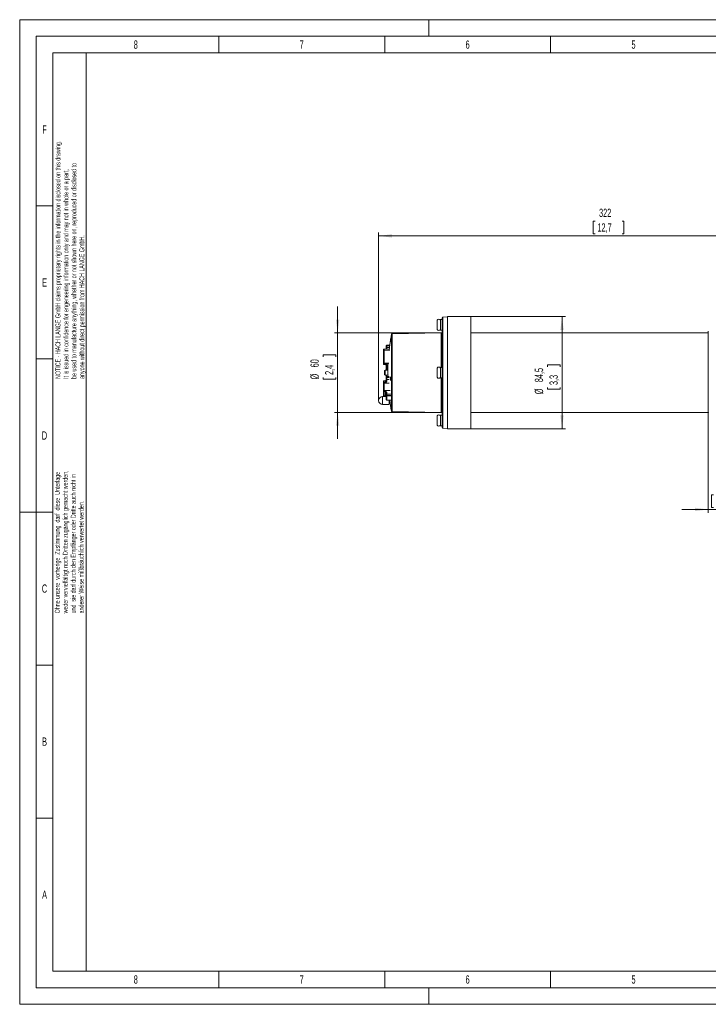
# Model space of a CAD drawing. Header units: millimetres. Extents: x 0 to 420, y 0 to 297.
# Tile 1 of 6: x 0 to 208, y 0 to 297. Entities that reach past the tile are written whole.
import ezdxf

# ---------------------------------------------------------------- set-up
doc = ezdxf.new("R2010")
doc.units = ezdxf.units.MM
doc.header["$PDSIZE"] = -1
doc.styles.add('SLDTEXTSTYLE0', font='TXT', dxfattribs={"width": 0.638186})
doc.styles.add('SLDTEXTSTYLE1', font='TXT', dxfattribs={"width": 0.605})
doc.dimstyles.new('SLDDIMSTYLE0', dxfattribs={"dimtxt": 2.5, "dimasz": 4, "dimexe": 0, "dimexo": 0.0625, "dimtad": 1, "dimdec": 1, "dimlfac": 2.5, "dimrnd": 1e-09, "dimzin": 12, "dimdsep": 46, "dimtxsty": 'SLDTEXTSTYLE1', "dimsah": 1, "dimcen": 0.09, "dimadec": 0, "dimazin": 3, "dimtfac": 1, "dimtdec": 1, "dimtmove": 0, "dimatfit": 0, "dimfxl": 1, "dimfrac": 2, "dimtolj": 1, "dimtzin": 12, "dimarcsym": 0})
doc.dimstyles.new('SLDDIMSTYLE2', dxfattribs={"dimtxt": 2.5, "dimasz": 4, "dimexe": 0, "dimexo": 0.0625, "dimtad": 1, "dimdec": 1, "dimlfac": 2.5, "dimrnd": 1e-09, "dimzin": 12, "dimdsep": 46, "dimtxsty": 'SLDTEXTSTYLE1', "dimsah": 1, "dimcen": 0.09, "dimadec": 0, "dimazin": 3, "dimtfac": 1, "dimtdec": 1, "dimtmove": 0, "dimatfit": 0, "dimfxl": 1, "dimfrac": 2, "dimtolj": 1, "dimtzin": 12, "dimarcsym": 0})
doc.dimstyles.new('SLDDIMSTYLE3', dxfattribs={"dimtxt": 2.5, "dimasz": 4, "dimexe": 0, "dimexo": 0.0625, "dimtad": 1, "dimdec": 1, "dimlfac": 2.5, "dimrnd": 1e-09, "dimzin": 12, "dimdsep": 46, "dimtxsty": 'SLDTEXTSTYLE1', "dimsah": 1, "dimcen": 0.09, "dimadec": 0, "dimazin": 3, "dimtfac": 1, "dimtdec": 1, "dimtofl": 0, "dimtmove": 0, "dimatfit": 3, "dimfxl": 1, "dimfrac": 2, "dimtolj": 1, "dimtzin": 12, "dimarcsym": 0})
doc.dimstyles.new('SLDDIMSTYLE4', dxfattribs={"dimtxt": 2.5, "dimasz": 4, "dimexe": 0, "dimexo": 0.0625, "dimtad": 1, "dimdec": 0, "dimlfac": 2.5, "dimrnd": 1e-09, "dimzin": 12, "dimdsep": 46, "dimtxsty": 'SLDTEXTSTYLE1', "dimsah": 1, "dimcen": 0.09, "dimadec": 0, "dimazin": 3, "dimtfac": 1, "dimtdec": 1, "dimtofl": 0, "dimtmove": 0, "dimatfit": 3, "dimfxl": 1, "dimfrac": 2, "dimtolj": 1, "dimtzin": 12, "dimarcsym": 0})

# ---------------------------------------------------------------- blocks, each defined once
blk = doc.blocks.new('SW_NOTE_7')
at = {"color": 0, "linetype": 'Continuous', "lineweight": 0, "char_height": 1.5, "attachment_point": 1, "rotation": 90, "style": 'SLDTEXTSTYLE0'}
for s, insert in [('weder vervielfältigt noch Dritten zugänglich gemacht werden,', (0.47, 0)), ('Ohne unsere  vorherige  Zustimmung  darf  diese  Unterlage', (-1.93, 0)), ('und  sie darf durch den Empfänger oder Dritte auch nicht in', (2.87, 0)), ('anderer Weise mißbräuchlich verwertet werden.', (5.27, 0))]:
    blk.add_mtext(s, dxfattribs=dict(at, insert=insert))
blk = doc.blocks.new('SW_NOTE_8')
at = {"color": 0, "linetype": 'Continuous', "lineweight": 0, "char_height": 1.5, "attachment_point": 1, "rotation": 90, "style": 'SLDTEXTSTYLE0'}
for s, insert in [('NOTICE - HACH LANGE GmbH claims proprietary rights in the information disclosed on this drawing.', (-1.93, 0)), ('be used to manufacture anything, whether or not shown here on, reproduced or disclosed to', (2.87, 0)), ('It is issued in confidence for engeneering information only and may not in whole or a part,', (0.47, 0)), ('anyone without direct permission from HACH LANGE GmbH.', (5.27, 0))]:
    blk.add_mtext(s, dxfattribs=dict(at, insert=insert))
blk = doc.blocks.new('_D')
at = {"color": 7, "linetype": 'Continuous', "lineweight": 0}
for p, q in [((207.52, 178.53), (207.52, 148.27)), ((221.52, 178.44), (221.52, 148.27)), ((209.1, 153.68), (208.53, 153.68)), ((208.53, 153.68), (208.53, 149.84)), ((217.22, 153.68), (217.79, 153.68)), ((217.79, 153.68), (217.79, 149.84)), ((207.52, 149.27), (199.52, 149.27)), ((207.52, 149.27), (221.52, 149.27)), ((208.53, 149.84), (209.1, 149.84)), ((217.79, 149.84), (217.22, 149.84)), ((221.52, 149.27), (229.52, 149.27))]:
    blk.add_line(p, q, dxfattribs=at)
for points in [[(207.52, 149.27), (203.52, 149.78), (203.52, 148.76)], [(221.52, 149.27), (225.52, 148.76), (225.52, 149.78)]]:
    blk.add_solid(points, dxfattribs=at)
at = {"color": 7, "linetype": 'Continuous', "lineweight": 0, "char_height": 2.5, "attachment_point": 1, "style": 'SLDTEXTSTYLE1'}
for s, insert in [('35', (211.25, 157.47)), ('1,38', (209.82, 153.06))]:
    blk.add_mtext(s, dxfattribs=dict(at, insert=insert))
blk = doc.blocks.new('_D_2')
at = {"color": 7, "linetype": 'Continuous', "lineweight": 0}
for p, q in [((95.82, 202.52), (95.82, 210.52)), ((127.02, 202.52), (94.82, 202.52)), ((95.82, 202.52), (95.82, 178.53)), ((91.41, 195.33), (91.41, 195.9)), ((91.41, 195.9), (95.24, 195.9)), ((95.24, 195.9), (95.24, 195.33)), ((91.41, 189.12), (91.41, 188.55)), ((91.41, 188.55), (95.24, 188.55)), ((95.24, 188.55), (95.24, 189.12)), ((127.02, 178.53), (94.82, 178.53)), ((95.82, 178.53), (95.82, 170.53))]:
    blk.add_line(p, q, dxfattribs=at)
for points in [[(95.82, 202.52), (96.32, 206.52), (95.31, 206.52)], [(95.82, 178.53), (95.31, 174.53), (96.32, 174.53)]]:
    blk.add_solid(points, dxfattribs=at)
at = {"color": 7, "linetype": 'Continuous', "lineweight": 0, "char_height": 2.5, "attachment_point": 1, "rotation": 90, "style": 'SLDTEXTSTYLE1'}
for s, insert in [('60', (87.61, 192.14)), ('2,4', (92.02, 189.84)), ('%%c', (87.61, 188.49))]:
    blk.add_mtext(s, dxfattribs=dict(at, insert=insert))
blk = doc.blocks.new('_D_4')
at = {"color": 7, "linetype": 'Continuous', "lineweight": 0}
for p, q in [((173.41, 236.2), (172.84, 236.2)), ((172.84, 236.2), (172.84, 232.36)), ((181.52, 236.2), (182.1, 236.2)), ((182.1, 236.2), (182.1, 232.36)), ((108.16, 182.13), (108.16, 232.79)), ((108.16, 231.79), (236.9, 231.79)), ((172.84, 232.36), (173.41, 232.36)), ((182.1, 232.36), (181.52, 232.36)), ((236.9, 192.13), (236.9, 232.79))]:
    blk.add_line(p, q, dxfattribs=at)
for points in [[(108.16, 231.79), (112.16, 231.28), (112.16, 232.29)], [(236.9, 231.79), (232.9, 232.29), (232.9, 231.28)]]:
    blk.add_solid(points, dxfattribs=at)
at = {"color": 7, "linetype": 'Continuous', "lineweight": 0, "char_height": 2.5, "attachment_point": 1, "style": 'SLDTEXTSTYLE1'}
for s, insert in [('322', (174.6, 239.99)), ('12,7', (174.12, 235.58))]:
    blk.add_mtext(s, dxfattribs=dict(at, insert=insert))
blk = doc.blocks.new('_D_5')
at = {"color": 7, "linetype": 'Continuous', "lineweight": 0}
for p, q in [((135.92, 207.43), (164.44, 207.43)), ((163.44, 207.43), (163.44, 173.63)), ((159.03, 192.29), (159.03, 192.86)), ((159.03, 192.86), (162.87, 192.86)), ((162.87, 192.86), (162.87, 192.29)), ((159.03, 186.08), (159.03, 185.51)), ((159.03, 185.51), (162.87, 185.51)), ((162.87, 185.51), (162.87, 186.08)), ((135.92, 173.63), (164.44, 173.63))]:
    blk.add_line(p, q, dxfattribs=at)
for points in [[(163.44, 207.43), (162.94, 203.43), (163.95, 203.43)], [(163.44, 173.63), (163.95, 177.63), (162.94, 177.63)]]:
    blk.add_solid(points, dxfattribs=at)
at = {"color": 7, "linetype": 'Continuous', "lineweight": 0, "char_height": 2.5, "attachment_point": 1, "rotation": 90, "style": 'SLDTEXTSTYLE1'}
for s, insert in [('84,5', (155.24, 187.66)), ('3,3', (159.65, 186.8)), ('%%c', (155.24, 184.02))]:
    blk.add_mtext(s, dxfattribs=dict(at, insert=insert))

msp = doc.modelspace()

# ---------------------------------------------------------------- linework, layer by layer
at = {"color": 133, "linetype": 'Continuous', "lineweight": 0}
for p, q in [((0, 297), (0, 0)), ((420, 297), (0, 297)), ((123.3, 297), (123.3, 292)), ((415, 292), (5, 292)), ((5, 292), (5, 5)), ((60, 292), (60, 287)), ((110, 292), (110, 287)), ((160, 292), (160, 287)), ((10, 287), (10, 240.833)), ((60, 287), (10, 287)), ((20, 287), (20, 10)), ((110, 287), (60, 287)), ((160, 287), (110, 287)), ((210, 287), (160, 287)), ((10, 240.833), (5, 240.833)), ((10, 240.833), (10, 194.667)), ((10, 194.667), (5, 194.667)), ((10, 194.667), (10, 148.5)), ((5, 148.5), (0, 148.5)), ((10, 148.5), (5, 148.5)), ((10, 148.5), (10, 102.333)), ((10, 102.333), (5, 102.333)), ((10, 102.333), (10, 56.167)), ((10, 56.167), (5, 56.167)), ((10, 56.167), (10, 10)), ((10, 10), (232.12, 10)), ((60, 10), (60, 5)), ((110, 10), (110, 5)), ((160, 10), (160, 5)), ((5, 5), (415, 5)), ((123.3, 5), (123.3, 0)), ((0, 0), (420, 0))]:
    msp.add_line(p, q, dxfattribs=at)
at = {"color": 7, "linetype": 'Continuous', "lineweight": 15}
for p, q in [((125.839, 204.927), (125.839, 206.327)), ((127.319, 206.527), (126.839, 206.522)), ((126.839, 203.331), (126.839, 206.522)), ((127.319, 178.806), (127.319, 207.102)), ((128.919, 207.327), (127.516, 207.302)), ((135.919, 207.427), (128.919, 207.427)), ((128.919, 173.627), (128.919, 207.427)), ((135.919, 173.627), (135.919, 207.427)), ((127.024, 202.521), (112.231, 202.263)), ((125.839, 203.527), (125.839, 204.927)), ((126.839, 203.331), (127.319, 203.327)), ((207.519, 202.527), (135.919, 202.527)), ((111.665, 199.773), (111.701, 199.976)), ((111.689, 199.964), (111.665, 199.773)), ((111.685, 199.849), (111.716, 200.014)), ((111.701, 199.976), (111.685, 199.849)), ((111.725, 200.167), (111.689, 199.964)), ((111.716, 200.014), (111.731, 200.141)), ((111.78, 200.56), (111.725, 200.167)), ((111.731, 200.141), (111.85, 200.751)), ((111.819, 200.661), (111.756, 200.332)), ((111.756, 200.332), (111.786, 200.558)), ((111.81, 200.725), (111.78, 200.56)), ((111.786, 200.558), (111.819, 200.661)), ((111.871, 200.916), (111.81, 200.725)), ((111.85, 200.751), (111.871, 200.916)), ((109.639, 196.864), (109.639, 197.497)), ((109.639, 196.691), (109.639, 196.864)), ((109.639, 195.04), (109.639, 196.691)), ((109.719, 195.805), (109.719, 197.153)), ((111.366, 197.671), (109.798, 197.657)), ((111.516, 197.327), (109.878, 197.313)), ((110.439, 198.526), (110.439, 198.612)), ((110.439, 198.013), (110.439, 198.526)), ((110.439, 197.663), (110.439, 198.013)), ((110.598, 198.794), (110.598, 198.609)), ((110.598, 198.609), (110.598, 198.086)), ((111.478, 198.09), (110.598, 198.086)), ((110.598, 198.086), (110.598, 197.657)), ((109.639, 194.775), (109.639, 195.04)), ((109.639, 193.246), (109.639, 194.775)), ((109.639, 193.134), (109.639, 193.246)), ((109.639, 193.114), (109.639, 193.134)), ((109.719, 193.517), (109.719, 195.805)), ((109.798, 193.092), (109.798, 192.997)), ((109.878, 193.357), (111.201, 193.346)), ((109.798, 192.954), (110.281, 192.95)), ((110.135, 191.327), (109.935, 191.211)), ((109.935, 190.527), (109.935, 191.211)), ((109.935, 189.842), (109.935, 190.527)), ((110.931, 191.327), (110.135, 191.327)), ((110.135, 191.327), (110.135, 190.527)), ((110.135, 190.527), (110.135, 189.727)), ((110.439, 192.129), (110.439, 192.791)), ((110.439, 191.529), (110.439, 192.129)), ((110.439, 191.415), (110.439, 191.529)), ((110.598, 192.706), (110.598, 192.137)), ((111.001, 192.137), (110.598, 192.137)), ((110.598, 192.137), (110.598, 191.526)), ((110.931, 191.327), (110.931, 189.961)), ((125.839, 190.527), (125.839, 191.927)), ((125.839, 189.127), (125.839, 190.527)), ((127.319, 192.127), (126.839, 192.122)), ((126.839, 188.931), (126.839, 192.122)), ((109.639, 187.477), (109.639, 187.939)), ((109.639, 187.247), (109.639, 187.477)), ((109.639, 185.159), (109.639, 187.247)), ((110.281, 188.103), (109.798, 188.099)), ((110.281, 187.557), (109.798, 187.554)), ((109.798, 187.554), (109.798, 187.36)), ((109.798, 187.36), (109.798, 185.117)), ((109.935, 189.842), (110.135, 189.727)), ((110.135, 189.727), (110.466, 189.727)), ((110.439, 189.232), (110.439, 189.638)), ((110.439, 189.118), (110.439, 189.232)), ((110.439, 188.592), (110.439, 189.118)), ((110.439, 187.944), (110.439, 188.592)), ((111.151, 189.808), (110.598, 189.803)), ((110.598, 189.803), (110.598, 189.333)), ((110.598, 189.333), (110.598, 189.041)), ((110.598, 189.041), (110.598, 188.506)), ((111.315, 188.502), (110.598, 188.506)), ((110.598, 188.506), (110.598, 187.95)), ((110.931, 189.961), (110.931, 189.8)), ((111.7, 189.292), (111.675, 189.101)), ((111.675, 189.101), (111.863, 188.111)), ((111.83, 188.587), (111.7, 189.292)), ((111.869, 188.797), (111.832, 188.987)), ((111.863, 188.111), (111.882, 188.264)), ((126.839, 188.931), (127.319, 188.927)), ((109.639, 184.873), (109.639, 185.159)), ((109.639, 183.665), (109.639, 184.873)), ((109.798, 185.117), (109.798, 184.876)), ((109.798, 184.812), (109.798, 183.517)), ((110.281, 183.513), (110.281, 184.812)), ((110.439, 183.946), (110.439, 184.407)), ((110.598, 184.482), (110.598, 184.088)), ((110.439, 183.327), (109.359, 183.327)), ((109.639, 183.63), (109.639, 183.665)), ((109.639, 183.556), (109.639, 183.63)), ((109.798, 183.505), (109.798, 183.475)), ((110.281, 183.501), (109.798, 183.505)), ((109.798, 183.396), (110.439, 183.39)), ((110.439, 183.635), (110.439, 183.946)), ((110.439, 183.553), (110.439, 183.635)), ((110.439, 182.441), (110.439, 183.553)), ((111.752, 184.097), (110.598, 184.088)), ((110.598, 184.088), (110.598, 183.772)), ((110.598, 183.772), (110.598, 183.541)), ((110.598, 183.541), (110.598, 182.259)), ((111.359, 182.254), (111.359, 181.278)), ((111.359, 181.278), (111.359, 180.927)), ((109.359, 180.927), (111.359, 180.927)), ((111.757, 180.57), (111.752, 180.57)), ((111.806, 180.184), (111.82, 180.184)), ((112.231, 178.79), (127.024, 178.532)), ((127.319, 173.951), (127.319, 178.806)), ((135.919, 178.527), (207.519, 178.527)), ((125.839, 176.127), (125.839, 177.527)), ((125.839, 174.727), (125.839, 176.127)), ((127.319, 177.727), (126.839, 177.722)), ((126.839, 174.531), (126.839, 177.722)), ((126.839, 174.531), (127.319, 174.527)), ((127.516, 173.751), (128.919, 173.727)), ((128.919, 173.627), (135.919, 173.627))]:
    msp.add_line(p, q, dxfattribs=at)
at = {"color": 8, "linetype": 'Continuous', "lineweight": 15}
for p, q in [((127.516, 207.302), (127.516, 178.664)), ((112.038, 182.343), (112.038, 202.1)), ((112.231, 202.263), (112.231, 178.79)), ((127.024, 192.124), (127.024, 202.521)), ((109.798, 197.657), (109.798, 197.29)), ((109.878, 197.313), (109.878, 193.357)), ((111.483, 198.613), (110.598, 198.609)), ((109.798, 193.379), (109.798, 193.092)), ((110.99, 193.082), (109.798, 193.092)), ((109.798, 192.976), (109.798, 192.954)), ((110.281, 192.95), (110.281, 192.971)), ((110.935, 191.526), (110.598, 191.526)), ((110.598, 191.526), (110.598, 191.327)), ((109.798, 188.099), (109.798, 187.603)), ((111.371, 187.37), (109.798, 187.36)), ((110.281, 187.606), (110.281, 188.103)), ((111.331, 189.038), (110.598, 189.041)), ((127.024, 182.045), (127.024, 188.929)), ((111.596, 185.113), (109.798, 185.117)), ((109.359, 183.327), (109.359, 181.278)), ((109.359, 181.278), (109.359, 180.927)), ((110.439, 183.47), (109.798, 183.475)), ((109.798, 183.475), (109.798, 183.396)), ((111.852, 183.781), (110.598, 183.772)), ((112.038, 178.953), (112.038, 182.343)), ((127.024, 178.532), (127.024, 182.045)), ((127.516, 178.664), (127.516, 173.751))]:
    msp.add_line(p, q, dxfattribs=at)
at = {"color": 7, "linetype": 'Continuous', "lineweight": 15, "flags": 128}
for points in [[(112.038, 202.1), (111.803, 200.765), (111.778, 200.611)], [(110.598, 198.609), (110.567, 198.607), (110.537, 198.603), (110.51, 198.595), (110.486, 198.585), (110.466, 198.572), (110.451, 198.558), (110.442, 198.542), (110.439, 198.526)], [(110.598, 198.794), (111.288, 198.801), (111.578, 198.803)], [(111.003, 193.347), (110.972, 192.681), (110.931, 191.327)], [(109.798, 192.997), (110.039, 192.995), (110.281, 192.993)], [(110.281, 192.971), (110.039, 192.974), (109.798, 192.976)], [(110.439, 192.791), (110.442, 192.774), (110.451, 192.758), (110.466, 192.744), (110.486, 192.731), (110.51, 192.72), (110.537, 192.712), (110.567, 192.708), (110.598, 192.706)], [(109.639, 187.477), (109.642, 187.492), (109.651, 187.506), (109.666, 187.52), (109.686, 187.531), (109.71, 187.541), (109.737, 187.548), (109.767, 187.553), (109.798, 187.554)], [(109.798, 187.603), (110.039, 187.605), (110.281, 187.606)], [(110.598, 189.041), (110.567, 189.042), (110.537, 189.047), (110.51, 189.054), (110.486, 189.064), (110.466, 189.075), (110.451, 189.089), (110.442, 189.103), (110.439, 189.118)], [(110.598, 189.333), (111.288, 189.337), (111.329, 189.338)], [(109.798, 184.812), (109.767, 184.814), (109.737, 184.817), (109.71, 184.823), (109.686, 184.83), (109.666, 184.84), (109.651, 184.85), (109.642, 184.862), (109.639, 184.873)], [(109.798, 184.876), (110.039, 184.876), (110.281, 184.875)], [(110.281, 184.812), (110.039, 184.812), (109.798, 184.812)], [(110.439, 184.407), (110.442, 184.421), (110.451, 184.435), (110.466, 184.448), (110.486, 184.46), (110.51, 184.469), (110.537, 184.476), (110.567, 184.48), (110.598, 184.482)], [(109.798, 183.517), (110.039, 183.515), (110.281, 183.513)], [(111.904, 183.539), (111.163, 183.54), (110.598, 183.541)], [(110.598, 182.259), (111.288, 182.252), (111.904, 182.247)]]:
    msp.add_lwpolyline(points, dxfattribs=at)
at = {"color": 8, "linetype": 'Continuous', "lineweight": 15, "flags": 128}
msp.add_lwpolyline([(109.639, 194.775), (109.642, 194.767), (109.651, 194.759), (109.666, 194.752), (109.686, 194.746), (109.71, 194.741), (109.719, 194.739)], dxfattribs=at)
at = {"color": 7, "linetype": 'Continuous', "lineweight": 15}
for centre, radius, start, end in [((126.339, 206.06), 0.567, 28.07249, 151.92751), ((127.519, 207.102), 0.2, 91, 180), ((112.235, 202.063), 0.2, 91, 169.42441), ((126.339, 203.793), 0.567, 208.07249, 331.92751), ((127.019, 202.821), 0.3, 271, 0), ((176.917, 189.987), 66, 170.8798, 173.61615), ((109.799, 197.497), 0.16, 90.5, 180), ((109.879, 197.153), 0.16, 90.5, 180), ((109.797, 193.249), 0.157, 181.00239, 270.48533), ((109.788, 193.146), 0.15, 184.66468, 273.58991), ((109.799, 193.135), 0.159, 180.25693, 269.75491), ((109.799, 193.114), 0.16, 180, 269.5), ((109.879, 193.517), 0.16, 180, 269.5), ((111.394, 192.986), 1.596, 179.61732, 180.38268), ((111.886, 192.982), 1.605, 179.61845, 180.38155), ((110.279, 192.79), 0.16, 43.41731, 89.5), ((110.558, 193.468), 1.943, 266.48179, 271.16224), ((126.339, 191.66), 0.567, 28.07249, 151.92751), ((109.799, 187.939), 0.16, 90.5, 180), ((109.784, 187.458), 0.146, 84.56785, 172.66975), ((109.779, 187.219), 0.142, 82.32735, 168.67218), ((118.786, 187.579), 8.988, 179.84403, 180.15597), ((110.279, 188.263), 0.16, 270.5, 348.56585), ((119.298, 187.582), 9.017, 179.84428, 180.15572), ((110.558, 186.833), 1.118, 87.98215, 96.12232), ((126.339, 189.393), 0.567, 208.07249, 331.92751), ((109.761, 185.301), 0.188, 229.45651, 281.27902), ((109.758, 182.409), 2.468, 89.08476, 92.76869), ((124.997, 184.844), 15.199, 179.88042, 180.11958), ((125.516, 184.843), 15.236, 179.88056, 180.11944), ((109.359, 182.127), 1.2, 90, 270), ((109.793, 183.671), 0.154, 182.30352, 271.67484), ((109.799, 183.665), 0.16, 180.00695, 269.50182), ((109.797, 183.632), 0.157, 181.00217, 270.48554), ((109.799, 183.556), 0.16, 180, 269.5), ((110.212, 183.511), 0.414, 179.16943, 180.83057), ((110.692, 183.507), 0.411, 179.16515, 180.83485), ((110.588, 183.623), 0.15, 86.34645, 175.25043), ((176.917, 191.066), 66, 187.6848, 190.57559), ((112.235, 178.99), 0.2, 190.57559, 269), ((127.019, 178.232), 0.3, 0, 89), ((126.339, 177.26), 0.567, 28.07249, 151.92751), ((126.339, 174.993), 0.567, 208.07249, 331.92751), ((127.519, 173.951), 0.2, 180, 269)]:
    msp.add_arc(centre, radius, start, end, dxfattribs=at)
at = {"color": 8, "linetype": 'Continuous', "lineweight": 15}
for centre, radius, start, end in [((109.755, 196.851), 0.116, 107.74646, 173.78955), ((109.778, 196.686), 0.139, 115.0847, 178.01419), ((109.743, 196.673), 0.106, 103.14785, 170.0615), ((109.712, 195.171), 0.15, 241.12735, 272.95088), ((109.734, 195.065), 0.0977, 195.08227, 261.58263)]:
    msp.add_arc(centre, radius, start, end, dxfattribs=at)
at = {"color": 7, "linetype": 'Continuous', "lineweight": 15}
for points, knots in [([(207.52, 203.091), (207.519, 203.087), (207.519, 203.079), (207.519, 202.9), (207.519, 202.667), (207.519, 202.42), (207.519, 202.161), (207.519, 201.666), (207.519, 200.781), (207.519, 199.317), (207.519, 197.572), (207.519, 195.607), (207.519, 193.479), (207.519, 191.26), (207.519, 189.017), (207.519, 186.821), (207.519, 184.743), (207.519, 182.847), (207.519, 181.209), (207.519, 180.178), (207.519, 179.577), (207.519, 179.224), (207.519, 178.841), (207.519, 178.444), (207.519, 178.09), (207.519, 178.01), (207.519, 177.966)], [0, 0, 0, 0, 0.030814, 0.063335, 0.0892919, 0.1089501, 0.1271355, 0.1456625, 0.2025699, 0.259637, 0.3167213, 0.3737942, 0.4308723, 0.4879528, 0.5450233, 0.6021092, 0.659175, 0.7162633, 0.7733281, 0.8288654, 0.8457871, 0.8629969, 0.8865181, 0.9171967, 0.9550319, 1, 1, 1, 1]), ([(207.519, 203.087), (207.519, 203.05), (207.519, 202.981), (207.519, 202.791), (207.519, 202.651), (207.519, 202.635)], [0, 0, 0, 0, 0.5170205, 0.9474716, 1, 1, 1, 1]), ([(110.598, 198.794), (110.581, 198.792), (110.548, 198.789), (110.504, 198.762), (110.468, 198.723), (110.445, 198.672), (110.439, 198.633), (110.439, 198.612), (110.439, 198.612)], [0, 0, 0, 0, 0.185703, 0.3711675, 0.5628919, 0.7718234, 0.9937735, 1, 1, 1, 1]), ([(110.598, 198.086), (110.58, 198.085), (110.544, 198.084), (110.496, 198.071), (110.46, 198.052), (110.443, 198.032), (110.439, 198.019), (110.439, 198.014), (110.439, 198.013)], [0, 0, 0, 0, 0.2152362, 0.4304381, 0.6459088, 0.8619062, 0.9822843, 1, 1, 1, 1]), ([(110.281, 192.993), (110.297, 192.992), (110.336, 192.989), (110.408, 192.968), (110.498, 192.916), (110.574, 192.828), (110.598, 192.744), (110.598, 192.707), (110.598, 192.706)], [0, 0, 0, 0, 0.08971232, 0.20881413, 0.43485017, 0.76387156, 0.99036861, 1, 1, 1, 1]), ([(110.433, 192.821), (110.431, 192.832), (110.425, 192.874), (110.389, 192.915), (110.348, 192.951), (110.314, 192.966), (110.294, 192.971), (110.285, 192.971), (110.281, 192.971)], [0, 0, 0, 0, 0.1393192, 0.5515673, 0.818327, 0.932892, 0.9705729, 1, 1, 1, 1]), ([(110.439, 192.129), (110.439, 192.129), (110.439, 192.13), (110.443, 192.131), (110.46, 192.133), (110.496, 192.135), (110.544, 192.137), (110.58, 192.137), (110.598, 192.137)], [0, 0, 0, 0, 0.0177134, 0.1380936, 0.3540914, 0.5695613, 0.7847638, 1, 1, 1, 1]), ([(110.466, 191.327), (110.459, 191.338), (110.443, 191.365), (110.439, 191.396), (110.439, 191.414), (110.439, 191.415)], [0, 0, 0, 0, 0.4115127, 0.9839392, 1, 1, 1, 1]), ([(110.598, 187.95), (110.592, 187.904), (110.578, 187.799), (110.498, 187.683), (110.417, 187.606), (110.354, 187.571), (110.31, 187.558), (110.287, 187.557), (110.281, 187.557)], [0, 0, 0, 0, 0.2486814, 0.5678119, 0.7549614, 0.8770291, 0.9638272, 1, 1, 1, 1]), ([(110.281, 187.606), (110.284, 187.606), (110.291, 187.607), (110.303, 187.612), (110.323, 187.625), (110.351, 187.659), (110.39, 187.73), (110.428, 187.825), (110.436, 187.909), (110.439, 187.944)], [0, 0, 0, 0, 0.0223797, 0.0478386, 0.0844063, 0.1945037, 0.3907444, 0.7419759, 1, 1, 1, 1]), ([(110.439, 189.638), (110.439, 189.639), (110.439, 189.657), (110.445, 189.691), (110.468, 189.737), (110.504, 189.773), (110.548, 189.798), (110.581, 189.801), (110.598, 189.803)], [0, 0, 0, 0, 0.0062274, 0.228178, 0.4371079, 0.6288323, 0.8142968, 1, 1, 1, 1]), ([(110.439, 189.232), (110.439, 189.232), (110.439, 189.242), (110.445, 189.263), (110.468, 189.292), (110.504, 189.314), (110.548, 189.33), (110.581, 189.332), (110.598, 189.333)], [0, 0, 0, 0, 0.0062266, 0.2281761, 0.4371067, 0.6288319, 0.8142968, 1, 1, 1, 1]), ([(110.598, 188.506), (110.58, 188.507), (110.544, 188.509), (110.496, 188.524), (110.46, 188.546), (110.443, 188.57), (110.439, 188.585), (110.439, 188.592), (110.439, 188.592)], [0, 0, 0, 0, 0.21523656, 0.43043912, 0.64590774, 0.86190678, 0.98228742, 1, 1, 1, 1]), ([(111.832, 188.987), (111.831, 188.955), (111.828, 188.891), (111.826, 188.758), (111.828, 188.655), (111.83, 188.587)], [0, 0, 0, 0, 0.2525299, 0.5052209, 1, 1, 1, 1]), ([(111.882, 188.264), (111.878, 188.307), (111.87, 188.393), (111.863, 188.579), (111.867, 188.71), (111.869, 188.797)], [0, 0, 0, 0, 0.2495307, 0.5002152, 1, 1, 1, 1]), ([(110.281, 184.875), (110.297, 184.874), (110.336, 184.869), (110.408, 184.829), (110.498, 184.741), (110.574, 184.618), (110.598, 184.522), (110.598, 184.483), (110.598, 184.482)], [0, 0, 0, 0, 0.0897123, 0.2088142, 0.4348502, 0.7638716, 0.9903687, 1, 1, 1, 1]), ([(110.439, 184.407), (110.436, 184.443), (110.429, 184.535), (110.389, 184.657), (110.348, 184.752), (110.314, 184.797), (110.294, 184.81), (110.285, 184.811), (110.281, 184.812)], [0, 0, 0, 0, 0.2441653, 0.6061948, 0.8404586, 0.9410672, 0.9741576, 1, 1, 1, 1]), ([(110.439, 183.538), (110.436, 183.541), (110.428, 183.55), (110.39, 183.538), (110.351, 183.524), (110.323, 183.517), (110.303, 183.514), (110.291, 183.513), (110.284, 183.513), (110.281, 183.513)], [0, 0, 0, 0, 0.258024, 0.6092557, 0.8054966, 0.9155933, 0.9521613, 0.9776204, 1, 1, 1, 1]), ([(110.281, 183.501), (110.285, 183.5), (110.305, 183.5), (110.34, 183.5), (110.383, 183.498), (110.425, 183.495), (110.443, 183.491), (110.453, 183.488)], [0, 0, 0, 0, 0.0532994, 0.2326034, 0.4183911, 0.6607092, 1, 1, 1, 1]), ([(110.439, 183.946), (110.439, 183.947), (110.439, 183.957), (110.443, 183.983), (110.46, 184.022), (110.496, 184.058), (110.544, 184.083), (110.58, 184.086), (110.598, 184.088)], [0, 0, 0, 0, 0.0177157, 0.1380938, 0.3540912, 0.5695619, 0.7847638, 1, 1, 1, 1]), ([(110.598, 183.541), (110.581, 183.541), (110.548, 183.541), (110.504, 183.544), (110.468, 183.548), (110.445, 183.552), (110.439, 183.553), (110.439, 183.553), (110.439, 183.553)], [0, 0, 0, 0, 0.185703, 0.3711675, 0.5628919, 0.7718234, 0.9937735, 1, 1, 1, 1]), ([(110.598, 182.259), (110.581, 182.261), (110.548, 182.265), (110.504, 182.291), (110.468, 182.33), (110.445, 182.381), (110.439, 182.421), (110.439, 182.441), (110.439, 182.441)], [0, 0, 0, 0, 0.185703, 0.3711675, 0.5628919, 0.7718234, 0.9937735, 1, 1, 1, 1])]:
    msp.add_open_spline(points, degree=3, knots=knots, dxfattribs=at)
at = {"color": 7, "linetype": 'Continuous', "lineweight": 0}
msp.add_point((207.519, 178.527), dxfattribs=at)

# ---------------------------------------------------------------- block references
at = {"color": 72, "linetype": 'Continuous', "lineweight": 0}
for name, p in [('SW_NOTE_8', (12.707, 188.644)), ('SW_NOTE_7', (12.52, 117.921))]:
    msp.add_blockref(name, p, dxfattribs=at)

# ---------------------------------------------------------------- texts
at = {"color": 254, "linetype": 'Continuous', "lineweight": 0, "char_height": 2.5, "attachment_point": 2, "style": 'SLDTEXTSTYLE0'}
for s, insert in [('8', (34.982, 290.735)), ('7', (84.982, 290.735)), ('6', (134.982, 290.735)), ('5', (184.982, 290.735)), ('F', (7.465, 265.151)), ('E', (7.488, 218.985)), ('D', (7.47, 172.818)), ('C', (7.47, 126.651)), ('B', (7.488, 80.485)), ('A', (7.488, 34.318)), ('8', (34.982, 8.735)), ('7', (84.982, 8.735)), ('6', (134.982, 8.735)), ('5', (184.982, 8.735))]:
    msp.add_mtext(s, dxfattribs=dict(at, insert=insert))

# ---------------------------------------------------------------- dimensions: what is measured, and where the dimension line sits
at = {"color": 7, "linetype": 'Continuous', "lineweight": 0}
for base, p1, p2, dimstyle, picture, middle in [((236.905, 231.785), (108.159, 182.127), (236.905, 192.127), 'SLDDIMSTYLE4', '_D_4', (177.467, 231.785)), ((221.519, 149.268), (207.519, 178.527), (221.519, 178.442), 'SLDDIMSTYLE0', '_D', (213.162, 149.268))]:
    dim = msp.add_linear_dim(base=base, p1=p1, p2=p2, dimstyle=dimstyle, dxfattribs=at)
    dim.commit()
    dim.dimension.update_dxf_attribs({"geometry": picture, "text_midpoint": middle, "dimtype": 160})
for base, p1, p2, dimstyle, picture, middle in [((95.816, 178.532), (127.024, 202.521), (127.024, 178.532), 'SLDDIMSTYLE2', '_D_2', (95.816, 192.226)), ((163.444, 173.627), (135.919, 207.427), (135.919, 173.627), 'SLDDIMSTYLE3', '_D_5', (163.444, 189.184))]:
    dim = msp.add_linear_dim(base=base, p1=p1, p2=p2, angle=90, text='%%c<>', dimstyle=dimstyle, dxfattribs=at)
    dim.commit()
    dim.dimension.update_dxf_attribs({"geometry": picture, "text_midpoint": middle, "dimtype": 160})

doc.saveas('drawing.dxf')
